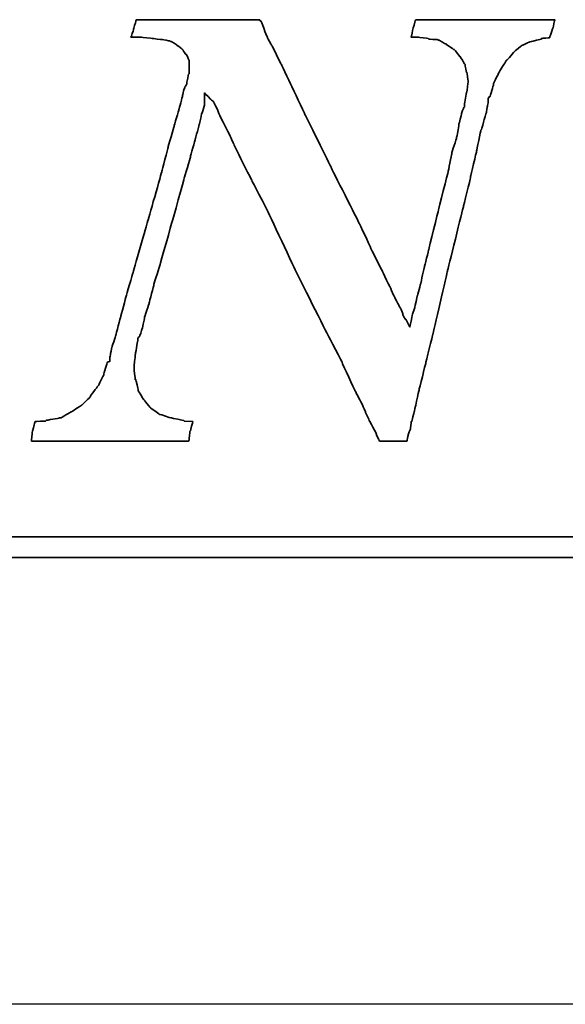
# Model space of a CAD drawing. Header units: millimetres. Extents: x -27 to 565, y 158 to 379.
# Tile 49 of 53: x 446.78 to 452.41, y 200.9 to 211.05. Entities that reach past the tile are written whole.
import ezdxf

# ---------------------------------------------------------------- set-up
doc = ezdxf.new("R2010")
doc.units = ezdxf.units.MM
doc.header["$LTSCALE"] = 0.15
for name, color, linetype in [('DIM', 4, 'CONTINUOUS'), ('layer 1', 7, 'CONTINUOUS'), ('OUT', 3, 'CONTINUOUS')]:
    doc.layers.add(name, color=color, linetype=linetype)

# ---------------------------------------------------------------- blocks, each defined once
blk = doc.blocks.new('TBI MOTION logo(完整正式版)')
at = {"layer": 'layer 1', "color": 22, "lineweight": 35}
for points, knots in [([(58.92625, -7.91875), (58.92625, -7.91875), (58.58625, -7.89375), (58.58625, -7.89375), (58.58625, -7.89375), (58.58625, -7.89375), (58.56625, -7.87125), (58.56625, -7.87125), (58.56625, -7.87125), (58.56625, -7.87125), (58.08375, -7.77375), (58.08375, -7.77375), (58.08375, -7.77375), (58.08375, -7.77375), (58.06125, -7.77375), (58.06125, -7.77375), (58.06125, -7.77375), (58.06125, -7.77375), (57.62625, -7.63125), (57.62625, -7.63125), (57.62625, -7.63125), (57.62625, -7.63125), (57.60625, -7.63125), (57.60625, -7.63125), (57.60625, -7.63125), (57.60625, -7.63125), (57.58125, -7.60625), (57.58125, -7.60625), (57.58125, -7.60625), (57.58125, -7.60625), (57.26625, -7.38875), (57.26625, -7.38875), (57.26625, -7.38875), (57.26625, -7.38875), (57.24625, -7.36875), (57.24625, -7.36875), (57.24625, -7.36875), (57.24625, -7.36875), (57.22125, -7.34375), (57.22125, -7.34375), (57.22125, -7.34375), (57.22125, -7.34375), (56.98125, -7.05375), (56.98125, -7.05375), (56.98125, -7.05375), (56.98125, -7.05375), (56.98125, -7.02875), (56.98125, -7.02875), (56.98125, -7.02875), (56.98125, -7.02875), (56.95625, -7.02875), (56.95625, -7.02875), (56.95625, -7.02875), (56.95625, -7.02875), (56.76625, -6.69625), (56.76625, -6.69625), (56.76625, -6.69625), (56.76625, -6.69625), (56.76625, -6.67125), (56.76625, -6.67125), (56.76625, -6.67125), (56.76625, -6.67125), (56.76625, -6.64875), (56.76625, -6.64875), (56.76625, -6.64875), (56.76625, -6.64875), (56.67125, -6.26375), (56.67125, -6.26375), (56.67125, -6.26375), (56.67125, -6.26375), (56.64625, -6.26375), (56.64625, -6.26375), (56.64625, -6.26375), (56.64625, -6.26375), (56.64625, -6.23875), (56.64625, -6.23875), (56.64625, -6.23875), (56.64625, -6.23875), (56.59625, -5.80875), (56.59625, -5.80875), (56.59625, -5.80875), (56.59625, -5.80875), (56.59625, -5.78375), (56.59625, -5.78375), (56.59625, -5.78375), (56.59625, -5.78375), (56.64625, -5.30375), (56.64625, -5.30375), (56.64625, -5.30375), (56.64625, -5.30375), (56.64625, -5.27875), (56.64625, -5.27875), (56.64625, -5.27875), (56.64625, -5.27875), (56.74125, -4.72875), (56.74125, -4.72875), (56.74125, -4.72875), (56.74125, -4.72875), (56.74125, -4.67875), (56.74125, -4.67875), (56.74125, -4.67875), (56.74125, -4.67875), (56.74125, -4.63375), (56.74125, -4.63375), (56.74125, -4.63375), (56.74125, -4.63375), (56.79125, -4.55875), (56.79125, -4.55875), (56.79125, -4.55875), (56.79125, -4.55875), (56.81125, -4.55875), (56.81125, -4.55875), (56.81125, -4.55875), (56.81125, -4.55875), (56.91125, -4.27375), (56.91125, -4.27375), (56.91125, -4.27375), (56.91125, -4.27375), (57.00625, -3.83874), (57.00625, -3.83874), (57.00625, -3.83874), (57.00625, -3.83874), (57.00625, -3.81374), (57.00625, -3.81374), (57.00625, -3.81374), (57.00625, -3.81374), (57.19875, -3.21374), (57.19875, -3.21374), (57.19875, -3.21374), (57.19875, -3.21374), (57.38625, -2.49625), (57.38625, -2.49625), (57.38625, -2.49625), (57.38625, -2.49625), (57.38625, -2.47374), (57.38625, -2.47374), (57.38625, -2.47374), (57.38625, -2.47374), (57.62625, -1.70375), (57.62625, -1.70375), (57.62625, -1.70375), (57.62625, -1.70375), (58.10625, 0.00125), (58.10625, 0.00125), (58.10625, 0.00125), (58.10625, 0.00125), (58.58625, 1.72625), (58.58625, 1.72625), (58.58625, 1.72625), (58.58625, 1.72625), (58.82625, 2.54125), (58.82625, 2.54125), (58.82625, 2.54125), (58.82625, 2.54125), (58.82625, 2.56374), (58.82625, 2.56374), (58.82625, 2.56374), (58.82625, 2.56374), (59.02125, 3.26125), (59.02125, 3.26125), (59.02125, 3.26125), (59.02125, 3.26125), (59.18625, 3.86125), (59.18625, 3.86125), (59.18625, 3.86125), (59.18625, 3.86125), (59.28625, 4.31875), (59.28625, 4.31875), (59.28625, 4.31875), (59.28625, 4.31875), (59.30625, 4.31875), (59.30625, 4.31875), (59.30625, 4.31875), (59.30625, 4.31875), (59.30625, 4.34125), (59.30625, 4.34125), (59.30625, 4.34125), (59.30625, 4.34125), (59.38125, 4.60625), (59.38125, 4.60625), (59.38125, 4.60625), (59.38125, 4.60625), (59.38125, 4.65125), (59.38125, 4.65125), (59.38125, 4.65125), (59.38125, 4.65125), (59.38125, 5.08625), (59.38125, 5.08625), (59.38125, 5.08625), (59.38125, 5.08625), (59.66625, 4.79624), (59.66625, 4.79624), (59.66625, 4.79624), (59.66625, 4.79624), (59.74125, 4.75124), (59.74125, 4.75124), (59.74125, 4.75124), (59.74125, 4.75124), (59.74125, 4.72624), (59.74125, 4.72624), (59.74125, 4.72624), (59.74125, 4.72624), (59.76125, 4.70124), (59.76125, 4.70124), (59.76125, 4.70124), (59.76125, 4.70124), (59.81125, 4.60625), (59.81125, 4.60625), (59.81125, 4.60625), (59.81125, 4.60625), (59.90625, 4.41125), (59.90625, 4.41125), (59.90625, 4.41125), (59.90625, 4.41125), (59.90625, 4.39125), (59.90625, 4.39125), (59.90625, 4.39125), (59.90625, 4.39125), (60.00375, 4.15124), (60.00375, 4.15124), (60.00375, 4.15124), (60.00375, 4.15124), (60.14625, 3.88374), (60.14625, 3.88374), (60.14625, 3.88374), (60.14625, 3.88374), (60.34125, 3.50124), (60.34125, 3.50124), (60.34125, 3.50124), (60.34125, 3.50124), (60.53125, 3.09125), (60.53125, 3.09125), (60.53125, 3.09125), (60.53125, 3.09125), (60.74625, 2.63625), (60.74625, 2.63625), (60.74625, 2.63625), (60.74625, 2.63625), (61.25125, 1.63124), (61.25125, 1.63124), (61.25125, 1.63124), (61.25125, 1.63124), (61.85125, 0.47625), (61.85125, 0.47625), (61.85125, 0.47625), (61.85125, 0.47625), (63.02625, -2.01874), (63.02625, -2.01874), (63.02625, -2.01874), (63.02625, -2.01874), (64.27625, -4.51374), (64.27625, -4.51374), (64.27625, -4.51374), (64.27625, -4.51374), (64.85125, -5.61375), (64.85125, -5.61375), (64.85125, -5.61375), (64.85125, -5.61375), (64.85125, -5.64125), (64.85125, -5.64125), (64.85125, -5.64125), (64.85125, -5.64125), (65.32875, -6.67125), (65.32875, -6.67125), (65.32875, -6.67125), (65.32875, -6.67125), (65.57125, -7.12875), (65.57125, -7.12875), (65.57125, -7.12875), (65.57125, -7.12875), (65.76125, -7.53625), (65.76125, -7.53625), (65.76125, -7.53625), (65.76125, -7.53625), (65.76125, -7.55625), (65.76125, -7.55625), (65.76125, -7.55625), (65.76125, -7.55625), (65.90375, -7.87125), (65.90375, -7.87125), (65.90375, -7.87125), (65.90375, -7.87125), (66.07125, -8.18125), (66.07125, -8.18125), (66.07125, -8.18125), (66.07125, -8.18125), (66.19125, -8.42375), (66.19125, -8.42375), (66.19125, -8.42375), (66.19125, -8.42375), (66.19125, -8.44375), (66.19125, -8.44375), (66.19125, -8.44375), (66.19125, -8.44375), (66.29125, -8.63875), (66.29125, -8.63875), (66.29125, -8.63875), (66.29125, -8.63875), (66.31125, -8.68625), (66.31125, -8.68625), (66.31125, -8.68625), (66.31125, -8.68625), (66.38375, -8.68625), (66.38375, -8.68625), (66.38375, -8.68625), (66.38375, -8.68625), (66.84125, -8.68625), (66.84125, -8.68625), (66.84125, -8.68625), (66.84125, -8.68625), (67.29625, -8.68625), (67.29625, -8.68625), (67.29625, -8.68625), (67.29625, -8.68625), (67.36625, -8.68625), (67.36625, -8.68625), (67.36625, -8.68625), (67.36625, -8.68625), (67.39125, -8.68625), (67.39125, -8.68625), (67.39125, -8.68625), (67.39125, -8.68625), (67.44125, -8.46875), (67.44125, -8.46875), (67.44125, -8.46875), (67.44125, -8.46875), (67.44125, -8.44375), (67.44125, -8.44375), (67.44125, -8.44375), (67.44125, -8.44375), (67.53625, -8.20375), (67.53625, -8.20375), (67.53625, -8.20375), (67.53625, -8.20375), (67.56125, -7.94375), (67.56125, -7.94375), (67.56125, -7.94375), (67.56125, -7.94375), (67.56125, -7.91875), (67.56125, -7.91875), (67.56125, -7.91875), (67.56125, -7.91875), (67.58625, -7.91875), (67.58625, -7.91875), (67.58625, -7.91875), (67.58625, -7.91875), (67.68125, -7.53625), (67.68125, -7.53625), (67.68125, -7.53625), (67.68125, -7.53625), (67.87375, -6.67125), (67.87375, -6.67125), (67.87375, -6.67125), (67.87375, -6.67125), (68.13625, -5.61375), (68.13625, -5.61375), (68.13625, -5.61375), (68.13625, -5.61375), (68.42375, -4.46374), (68.42375, -4.46374), (68.42375, -4.46374), (68.42375, -4.46374), (68.99875, -1.96874), (68.99875, -1.96874), (68.99875, -1.96874), (68.99875, -1.96874), (69.62625, 0.57625), (69.62625, 0.57625), (69.62625, 0.57625), (69.62625, 0.57625), (69.91125, 1.72625), (69.91125, 1.72625), (69.91125, 1.72625), (69.91125, 1.72625), (69.91125, 1.77625), (69.91125, 1.77625), (69.91125, 1.77625), (69.91125, 1.77625), (70.15125, 2.78124), (70.15125, 2.78124), (70.15125, 2.78124), (70.15125, 2.78124), (70.32125, 3.62125), (70.32125, 3.62125), (70.32125, 3.62125), (70.32125, 3.62125), (70.34125, 3.64625), (70.34125, 3.64625), (70.34125, 3.64625), (70.34125, 3.64625), (70.44125, 3.98125), (70.44125, 3.98125), (70.44125, 3.98125), (70.44125, 3.98125), (70.53625, 4.31875), (70.53625, 4.31875), (70.53625, 4.31875), (70.53625, 4.31875), (70.58125, 4.55875), (70.58125, 4.55875), (70.58125, 4.55875), (70.58125, 4.55875), (70.60625, 4.72624), (70.60625, 4.72624), (70.60625, 4.72624), (70.60625, 4.72624), (70.60625, 4.79624), (70.60625, 4.79624), (70.60625, 4.79624), (70.60625, 4.79624), (70.60625, 4.87125), (70.60625, 4.87125), (70.60625, 4.87125), (70.60625, 4.87125), (70.65625, 4.94125), (70.65625, 4.94125), (70.65625, 4.94125), (70.65625, 4.94125), (70.68125, 4.94125), (70.68125, 4.94125), (70.68125, 4.94125), (70.68125, 4.94125), (70.82125, 5.42125), (70.82125, 5.42125), (70.82125, 5.42125), (70.82125, 5.42125), (70.82125, 5.44625), (70.82125, 5.44625), (70.82125, 5.44625), (70.82125, 5.44625), (70.82125, 5.47125), (70.82125, 5.47125), (70.82125, 5.47125), (70.82125, 5.47125), (71.06125, 5.94625), (71.06125, 5.94625), (71.06125, 5.94625), (71.06125, 5.94625), (71.30125, 6.33124), (71.30125, 6.33124), (71.30125, 6.33124), (71.30125, 6.33124), (71.32625, 6.35625), (71.32625, 6.35625), (71.32625, 6.35625), (71.32625, 6.35625), (71.32625, 6.38124), (71.32625, 6.38124), (71.32625, 6.38124), (71.32625, 6.38124), (71.35125, 6.38124), (71.35125, 6.38124), (71.35125, 6.38124), (71.35125, 6.38124), (71.66125, 6.74125), (71.66125, 6.74125), (71.66125, 6.74125), (71.66125, 6.74125), (71.68625, 6.76625), (71.68625, 6.76625), (71.68625, 6.76625), (71.68625, 6.76625), (71.92625, 6.95624), (71.92625, 6.95624), (71.92625, 6.95624), (71.92625, 6.95624), (71.95125, 6.98125), (71.95125, 6.98125), (71.95125, 6.98125), (71.95125, 6.98125), (71.97625, 6.98125), (71.97625, 6.98125), (71.97625, 6.98125), (71.97625, 6.98125), (72.31125, 7.12624), (72.31125, 7.12624), (72.31125, 7.12624), (72.31125, 7.12624), (72.33375, 7.12624), (72.33375, 7.12624), (72.33375, 7.12624), (72.33375, 7.12624), (72.71625, 7.21875), (72.71625, 7.21875), (72.71625, 7.21875), (72.71625, 7.21875), (72.71625, 7.24624), (72.71625, 7.24624), (72.71625, 7.24624), (72.71625, 7.24624), (72.74125, 7.24624), (72.74125, 7.24624), (72.74125, 7.24624), (72.74125, 7.24624), (73.03124, 7.26624), (73.03124, 7.26624), (73.03124, 7.26624), (73.03124, 7.26624), (73.05375, 7.29125), (73.05375, 7.29125), (73.05375, 7.29125), (73.05375, 7.29125), (73.05375, 7.31625), (73.05375, 7.31625), (73.05375, 7.31625), (73.05375, 7.31625), (73.17625, 7.67625), (73.17625, 7.67625), (73.17625, 7.67625), (73.17625, 7.67625), (73.24625, 7.98625), (73.24625, 7.98625), (73.24625, 7.98625), (73.24625, 7.98625), (73.19625, 7.98625), (73.19625, 7.98625), (73.19625, 7.98625), (73.19625, 7.98625), (72.93625, 7.98625), (72.93625, 7.98625), (72.93625, 7.98625), (72.93625, 7.98625), (72.55125, 7.98625), (72.55125, 7.98625), (72.55125, 7.98625), (72.55125, 7.98625), (72.09625, 7.98625), (72.09625, 7.98625), (72.09625, 7.98625), (72.09625, 7.98625), (71.64125, 7.98625), (71.64125, 7.98625), (71.64125, 7.98625), (71.64125, 7.98625), (70.53625, 7.98625), (70.53625, 7.98625), (70.53625, 7.98625), (70.53625, 7.98625), (69.47875, 7.98625), (69.47875, 7.98625), (69.47875, 7.98625), (69.47875, 7.98625), (68.95125, 7.98625), (68.95125, 7.98625), (68.95125, 7.98625), (68.95125, 7.98625), (68.52125, 7.98625), (68.52125, 7.98625), (68.52125, 7.98625), (68.52125, 7.98625), (68.13625, 7.98625), (68.13625, 7.98625), (68.13625, 7.98625), (68.13625, 7.98625), (67.87375, 7.98625), (67.87375, 7.98625), (67.87375, 7.98625), (67.87375, 7.98625), (67.75125, 7.98625), (67.75125, 7.98625), (67.75125, 7.98625), (67.75125, 7.98625), (67.72625, 7.94125), (67.72625, 7.94125), (67.72625, 7.94125), (67.72625, 7.94125), (67.63125, 7.60625), (67.63125, 7.60625), (67.63125, 7.60625), (67.63125, 7.60625), (67.56125, 7.29125), (67.56125, 7.29125), (67.56125, 7.29125), (67.56125, 7.29125), (67.72625, 7.29125), (67.72625, 7.29125), (67.72625, 7.29125), (67.72625, 7.29125), (67.82625, 7.29125), (67.82625, 7.29125), (67.82625, 7.29125), (67.82625, 7.29125), (67.84625, 7.29125), (67.84625, 7.29125), (67.84625, 7.29125), (67.84625, 7.29125), (68.23125, 7.24624), (68.23125, 7.24624), (68.23125, 7.24624), (68.23125, 7.24624), (68.25875, 7.21875), (68.25875, 7.21875), (68.25875, 7.21875), (68.25875, 7.21875), (68.59125, 7.19624), (68.59125, 7.19624), (68.59125, 7.19624), (68.59125, 7.19624), (68.64125, 7.17125), (68.64125, 7.17125), (68.64125, 7.17125), (68.64125, 7.17125), (68.66625, 7.17125), (68.66625, 7.17125), (68.66625, 7.17125), (68.66625, 7.17125), (68.92625, 7.02624), (68.92625, 7.02624), (68.92625, 7.02624), (68.92625, 7.02624), (68.95125, 7.02624), (68.95125, 7.02624), (68.95125, 7.02624), (68.95125, 7.02624), (68.95125, 7.00624), (68.95125, 7.00624), (68.95125, 7.00624), (68.95125, 7.00624), (69.23875, 6.81125), (69.23875, 6.81125), (69.23875, 6.81125), (69.23875, 6.81125), (69.26625, 6.81125), (69.26625, 6.81125), (69.26625, 6.81125), (69.26625, 6.81125), (69.28625, 6.78625), (69.28625, 6.78625), (69.28625, 6.78625), (69.28625, 6.78625), (69.47875, 6.54875), (69.47875, 6.54875), (69.47875, 6.54875), (69.47875, 6.54875), (69.47875, 6.52375), (69.47875, 6.52375), (69.47875, 6.52375), (69.47875, 6.52375), (69.50625, 6.52375), (69.50625, 6.52375), (69.50625, 6.52375), (69.50625, 6.52375), (69.67125, 6.23625), (69.67125, 6.23625), (69.67125, 6.23625), (69.67125, 6.23625), (69.69375, 6.21125), (69.69375, 6.21125), (69.69375, 6.21125), (69.69375, 6.21125), (69.69375, 6.18625), (69.69375, 6.18625), (69.69375, 6.18625), (69.69375, 6.18625), (69.74625, 5.89875), (69.74625, 5.89875), (69.74625, 5.89875), (69.74625, 5.89875), (69.76625, 5.89875), (69.76625, 5.89875), (69.76625, 5.89875), (69.76625, 5.89875), (69.81375, 5.56625), (69.81375, 5.56625), (69.81375, 5.56625), (69.81375, 5.56625), (69.81375, 5.54125), (69.81375, 5.54125), (69.81375, 5.54125), (69.81375, 5.54125), (69.81375, 5.51625), (69.81375, 5.51625), (69.81375, 5.51625), (69.81375, 5.51625), (69.76625, 5.13125), (69.76625, 5.13125), (69.76625, 5.13125), (69.76625, 5.13125), (69.74625, 5.10874), (69.74625, 5.10874), (69.74625, 5.10874), (69.74625, 5.10874), (69.67125, 4.65125), (69.67125, 4.65125), (69.67125, 4.65125), (69.67125, 4.65125), (69.67125, 4.55875), (69.67125, 4.55875), (69.67125, 4.55875), (69.67125, 4.55875), (69.67125, 4.53125), (69.67125, 4.53125), (69.67125, 4.53125), (69.67125, 4.53125), (69.64625, 4.50874), (69.64625, 4.50874), (69.64625, 4.50874), (69.64625, 4.50874), (69.55125, 4.27125), (69.55125, 4.27125), (69.55125, 4.27125), (69.55125, 4.27125), (69.55125, 4.24625), (69.55125, 4.24625), (69.55125, 4.24625), (69.55125, 4.24625), (69.45375, 3.86125), (69.45375, 3.86125), (69.45375, 3.86125), (69.45375, 3.86125), (69.38625, 3.40624), (69.38625, 3.40624), (69.38625, 3.40624), (69.38625, 3.40624), (69.35875, 3.33125), (69.35875, 3.33125), (69.35875, 3.33125), (69.35875, 3.33125), (69.35875, 3.30875), (69.35875, 3.30875), (69.35875, 3.30875), (69.35875, 3.30875), (69.16625, 2.71125), (69.16625, 2.71125), (69.16625, 2.71125), (69.16625, 2.71125), (69.16625, 2.66375), (69.16625, 2.66375), (69.16625, 2.66375), (69.16625, 2.66375), (69.02625, 1.96374), (69.02625, 1.96374), (69.02625, 1.96374), (69.02625, 1.96374), (68.64125, 0.45624), (68.64125, 0.45624), (68.64125, 0.45624), (68.64125, 0.45624), (68.25875, -1.10625), (68.25875, -1.10625), (68.25875, -1.10625), (68.25875, -1.10625), (68.08625, -1.80125), (68.08625, -1.80125), (68.08625, -1.80125), (68.08625, -1.80125), (67.94625, -2.42625), (67.94625, -2.42625), (67.94625, -2.42625), (67.94625, -2.42625), (67.80125, -2.95375), (67.80125, -2.95375), (67.80125, -2.95375), (67.80125, -2.95375), (67.70625, -3.38375), (67.70625, -3.38375), (67.70625, -3.38375), (67.70625, -3.38375), (67.70625, -3.40875), (67.70625, -3.40875), (67.70625, -3.40875), (67.70625, -3.40875), (67.63125, -3.62375), (67.63125, -3.62375), (67.63125, -3.62375), (67.63125, -3.62375), (67.60625, -3.72125), (67.60625, -3.72125), (67.60625, -3.72125), (67.60625, -3.72125), (67.51125, -4.17375), (67.51125, -4.17375), (67.51125, -4.17375), (67.51125, -4.17375), (67.34625, -3.86374), (67.34625, -3.86374), (67.34625, -3.86374), (67.34625, -3.86374), (67.32125, -3.86374), (67.32125, -3.86374), (67.32125, -3.86374), (67.32125, -3.86374), (67.27125, -3.76874), (67.27125, -3.76874), (67.27125, -3.76874), (67.27125, -3.76874), (67.22625, -3.67374), (67.22625, -3.67374), (67.22625, -3.67374), (67.22625, -3.67374), (67.22625, -3.64875), (67.22625, -3.64875), (67.22625, -3.64875), (67.22625, -3.64875), (67.15125, -3.45375), (67.15125, -3.45375), (67.15125, -3.45375), (67.15125, -3.45375), (67.05625, -3.28875), (67.05625, -3.28875), (67.05625, -3.28875), (67.05625, -3.28875), (66.91125, -3.00125), (66.91125, -3.00125), (66.91125, -3.00125), (66.91125, -3.00125), (66.77125, -2.71375), (66.77125, -2.71375), (66.77125, -2.71375), (66.77125, -2.71375), (66.77125, -2.68875), (66.77125, -2.68875), (66.77125, -2.68875), (66.77125, -2.68875), (66.41125, -1.94374), (66.41125, -1.94374), (66.41125, -1.94374), (66.41125, -1.94374), (65.95125, -1.03375), (65.95125, -1.03375), (65.95125, -1.03375), (65.95125, -1.03375), (65.95125, -1.00875), (65.95125, -1.00875), (65.95125, -1.00875), (65.95125, -1.00875), (65.49625, -0.04874), (65.49625, -0.04874), (65.49625, -0.04874), (65.49625, -0.04874), (64.39375, 2.13624), (64.39375, 2.13624), (64.39375, 2.13624), (64.39375, 2.13624), (64.39375, 2.15624), (64.39375, 2.15624), (64.39375, 2.15624), (64.39375, 2.15624), (63.33625, 4.29125), (63.33625, 4.29125), (63.33625, 4.29125), (63.33625, 4.29125), (62.85625, 5.30125), (62.85625, 5.30125), (62.85625, 5.30125), (62.85625, 5.30125), (62.42625, 6.21125), (62.42625, 6.21125), (62.42625, 6.21125), (62.42625, 6.21125), (62.04125, 6.98125), (62.04125, 6.98125), (62.04125, 6.98125), (62.04125, 6.98125), (61.87375, 7.26624), (61.87375, 7.26624), (61.87375, 7.26624), (61.87375, 7.26624), (61.87375, 7.29125), (61.87375, 7.29125), (61.87375, 7.29125), (61.87375, 7.29125), (61.75625, 7.55625), (61.75625, 7.55625), (61.75625, 7.55625), (61.75625, 7.55625), (61.75625, 7.58124), (61.75625, 7.58124), (61.75625, 7.58124), (61.75625, 7.58124), (61.68375, 7.79375), (61.68375, 7.79375), (61.68375, 7.79375), (61.68375, 7.79375), (61.61125, 7.94125), (61.61125, 7.94125), (61.61125, 7.94125), (61.61125, 7.94125), (61.58625, 7.94125), (61.58625, 7.94125), (61.58625, 7.94125), (61.58625, 7.94125), (61.56375, 7.98625), (61.56375, 7.98625), (61.56375, 7.98625), (61.56375, 7.98625), (61.41875, 7.98625), (61.41875, 7.98625), (61.41875, 7.98625), (61.41875, 7.98625), (61.18125, 7.98625), (61.18125, 7.98625), (61.18125, 7.98625), (61.18125, 7.98625), (60.84125, 7.98625), (60.84125, 7.98625), (60.84125, 7.98625), (60.84125, 7.98625), (60.02625, 7.98625), (60.02625, 7.98625), (60.02625, 7.98625), (60.02625, 7.98625), (59.11625, 7.98625), (59.11625, 7.98625), (59.11625, 7.98625), (59.11625, 7.98625), (58.15625, 7.98625), (58.15625, 7.98625), (58.15625, 7.98625), (58.15625, 7.98625), (57.34125, 7.98625), (57.34125, 7.98625), (57.34125, 7.98625), (57.34125, 7.98625), (57.00625, 7.98625), (57.00625, 7.98625), (57.00625, 7.98625), (57.00625, 7.98625), (56.76625, 7.98625), (56.76625, 7.98625), (56.76625, 7.98625), (56.76625, 7.98625), (56.69125, 7.98625), (56.69125, 7.98625), (56.69125, 7.98625), (56.69125, 7.98625), (56.67125, 7.94125), (56.67125, 7.94125), (56.67125, 7.94125), (56.67125, 7.94125), (56.67125, 7.91625), (56.67125, 7.91625), (56.67125, 7.91625), (56.67125, 7.91625), (56.57125, 7.60625), (56.57125, 7.60625), (56.57125, 7.60625), (56.57125, 7.60625), (56.57125, 7.58124), (56.57125, 7.58124), (56.57125, 7.58124), (56.57125, 7.58124), (56.47625, 7.29125), (56.47625, 7.29125), (56.47625, 7.29125), (56.47625, 7.29125), (56.57125, 7.29125), (56.57125, 7.29125), (56.57125, 7.29125), (56.57125, 7.29125), (56.76625, 7.29125), (56.76625, 7.29125), (56.76625, 7.29125), (56.76625, 7.29125), (56.86125, 7.29125), (56.86125, 7.29125), (56.86125, 7.29125), (56.86125, 7.29125), (56.88625, 7.29125), (56.88625, 7.29125), (56.88625, 7.29125), (56.88625, 7.29125), (57.31625, 7.24624), (57.31625, 7.24624), (57.31625, 7.24624), (57.31625, 7.24624), (57.70125, 7.19624), (57.70125, 7.19624), (57.70125, 7.19624), (57.70125, 7.19624), (57.72625, 7.19624), (57.72625, 7.19624), (57.72625, 7.19624), (57.72625, 7.19624), (58.01125, 7.14624), (58.01125, 7.14624), (58.01125, 7.14624), (58.01125, 7.14624), (58.03625, 7.12624), (58.03625, 7.12624), (58.03625, 7.12624), (58.03625, 7.12624), (58.06125, 7.12624), (58.06125, 7.12624), (58.06125, 7.12624), (58.06125, 7.12624), (58.30125, 6.98125), (58.30125, 6.98125), (58.30125, 6.98125), (58.30125, 6.98125), (58.30125, 6.95624), (58.30125, 6.95624), (58.30125, 6.95624), (58.30125, 6.95624), (58.32375, 6.95624), (58.32375, 6.95624), (58.32375, 6.95624), (58.32375, 6.95624), (58.51625, 6.81125), (58.51625, 6.81125), (58.51625, 6.81125), (58.51625, 6.81125), (58.54125, 6.78625), (58.54125, 6.78625), (58.54125, 6.78625), (58.54125, 6.78625), (58.54125, 6.76625), (58.54125, 6.76625), (58.54125, 6.76625), (58.54125, 6.76625), (58.63625, 6.62124), (58.63625, 6.62124), (58.63625, 6.62124), (58.63625, 6.62124), (58.65875, 6.62124), (58.65875, 6.62124), (58.65875, 6.62124), (58.65875, 6.62124), (58.75625, 6.42625), (58.75625, 6.42625), (58.75625, 6.42625), (58.75625, 6.42625), (58.77875, 6.38124), (58.77875, 6.38124), (58.77875, 6.38124), (58.77875, 6.38124), (58.77875, 6.33124), (58.77875, 6.33124), (58.77875, 6.33124), (58.77875, 6.33124), (58.77875, 6.09125), (58.77875, 6.09125), (58.77875, 6.09125), (58.77875, 6.09125), (58.77875, 5.85125), (58.77875, 5.85125), (58.77875, 5.85125), (58.77875, 5.85125), (58.75625, 5.82625), (58.75625, 5.82625), (58.75625, 5.82625), (58.75625, 5.82625), (58.68625, 5.51625), (58.68625, 5.51625), (58.68625, 5.51625), (58.68625, 5.51625), (58.68625, 5.47125), (58.68625, 5.47125), (58.68625, 5.47125), (58.68625, 5.47125), (58.68625, 5.44625), (58.68625, 5.44625), (58.68625, 5.44625), (58.68625, 5.44625), (58.65875, 5.39625), (58.65875, 5.39625), (58.65875, 5.39625), (58.65875, 5.39625), (58.61125, 5.32624), (58.61125, 5.32624), (58.61125, 5.32624), (58.61125, 5.32624), (58.56625, 5.20375), (58.56625, 5.20375), (58.56625, 5.20375), (58.56625, 5.20375), (58.51625, 4.99125), (58.51625, 4.99125), (58.51625, 4.99125), (58.51625, 4.99125), (58.51625, 4.96625), (58.51625, 4.96625), (58.51625, 4.96625), (58.51625, 4.96625), (58.37125, 4.43625), (58.37125, 4.43625), (58.37125, 4.43625), (58.37125, 4.43625), (58.18125, 3.76625), (58.18125, 3.76625), (58.18125, 3.76625), (58.18125, 3.76625), (57.94125, 2.92624), (57.94125, 2.92624), (57.94125, 2.92624), (57.94125, 2.92624), (57.70125, 1.98874), (57.70125, 1.98874), (57.70125, 1.98874), (57.70125, 1.98874), (57.12625, -0.02374), (57.12625, -0.02374), (57.12625, -0.02374), (57.12625, -0.02374), (56.55125, -2.03875), (56.55125, -2.03875), (56.55125, -2.03875), (56.55125, -2.03875), (56.28625, -2.95375), (56.28625, -2.95375), (56.28625, -2.95375), (56.28625, -2.95375), (56.07125, -3.76874), (56.07125, -3.76874), (56.07125, -3.76874), (56.07125, -3.76874), (55.87625, -4.48874), (55.87625, -4.48874), (55.87625, -4.48874), (55.87625, -4.48874), (55.87625, -4.51374), (55.87625, -4.51374), (55.87625, -4.51374), (55.87625, -4.51374), (55.71125, -5.01625), (55.71125, -5.01625), (55.71125, -5.01625), (55.71125, -5.01625), (55.66125, -5.25375), (55.66125, -5.25375), (55.66125, -5.25375), (55.66125, -5.25375), (55.66125, -5.27875), (55.66125, -5.27875), (55.66125, -5.27875), (55.66125, -5.27875), (55.63625, -5.37375), (55.63625, -5.37375), (55.63625, -5.37375), (55.63625, -5.37375), (55.63625, -5.42375), (55.63625, -5.42375), (55.63625, -5.42375), (55.63625, -5.42375), (55.63625, -5.54125), (55.63625, -5.54125), (55.63625, -5.54125), (55.63625, -5.54125), (55.54125, -5.56875), (55.54125, -5.56875), (55.54125, -5.56875), (55.54125, -5.56875), (55.39625, -6.04875), (55.39625, -6.04875), (55.39625, -6.04875), (55.39625, -6.04875), (55.39625, -6.06875), (55.39625, -6.06875), (55.39625, -6.06875), (55.39625, -6.06875), (55.18125, -6.50375), (55.18125, -6.50375), (55.18125, -6.50375), (55.18125, -6.50375), (55.15625, -6.52875), (55.15625, -6.52875), (55.15625, -6.52875), (55.15625, -6.52875), (54.86875, -6.91125), (54.86875, -6.91125), (54.86875, -6.91125), (54.86875, -6.91125), (54.86875, -6.93375), (54.86875, -6.93375), (54.86875, -6.93375), (54.86875, -6.93375), (54.53125, -7.26875), (54.53125, -7.26875), (54.53125, -7.26875), (54.53125, -7.26875), (54.51125, -7.26875), (54.51125, -7.26875), (54.51125, -7.26875), (54.51125, -7.26875), (54.48625, -7.29625), (54.48625, -7.29625), (54.48625, -7.29625), (54.48625, -7.29625), (54.10375, -7.53625), (54.10375, -7.53625), (54.10375, -7.53625), (54.10375, -7.53625), (53.69625, -7.77375), (53.69625, -7.77375), (53.69625, -7.77375), (53.69625, -7.77375), (53.67125, -7.77375), (53.67125, -7.77375), (53.67125, -7.77375), (53.67125, -7.77375), (53.64625, -7.77375), (53.64625, -7.77375), (53.64625, -7.77375), (53.64625, -7.77375), (53.11625, -7.87125), (53.11625, -7.87125), (53.11625, -7.87125), (53.11625, -7.87125), (53.09625, -7.89375), (53.09625, -7.89375), (53.09625, -7.89375), (53.09625, -7.89375), (52.68625, -7.91875), (52.68625, -7.91875), (52.68625, -7.91875), (52.68625, -7.91875), (52.66125, -7.99125), (52.66125, -7.99125), (52.66125, -7.99125), (52.66125, -7.99125), (52.56625, -8.34875), (52.56625, -8.34875), (52.56625, -8.34875), (52.56625, -8.34875), (52.54125, -8.68625), (52.54125, -8.68625), (52.54125, -8.68625), (52.54125, -8.68625), (52.58875, -8.68625), (52.58875, -8.68625), (52.58875, -8.68625), (52.58875, -8.68625), (52.87625, -8.68625), (52.87625, -8.68625), (52.87625, -8.68625), (52.87625, -8.68625), (53.33625, -8.68625), (53.33625, -8.68625), (53.33625, -8.68625), (53.33625, -8.68625), (53.79125, -8.68625), (53.79125, -8.68625), (53.79125, -8.68625), (53.79125, -8.68625), (54.36625, -8.68625), (54.36625, -8.68625), (54.36625, -8.68625), (54.36625, -8.68625), (55.59125, -8.68625), (55.59125, -8.68625), (55.59125, -8.68625), (55.59125, -8.68625), (56.76625, -8.68625), (56.76625, -8.68625), (56.76625, -8.68625), (56.76625, -8.68625), (57.34125, -8.68625), (57.34125, -8.68625), (57.34125, -8.68625), (57.34125, -8.68625), (57.82125, -8.68625), (57.82125, -8.68625), (57.82125, -8.68625), (57.82125, -8.68625), (58.25125, -8.68625), (58.25125, -8.68625), (58.25125, -8.68625), (58.25125, -8.68625), (58.58625, -8.68625), (58.58625, -8.68625), (58.58625, -8.68625), (58.58625, -8.68625), (58.75625, -8.68625), (58.75625, -8.68625), (58.75625, -8.68625), (58.75625, -8.68625), (58.77875, -8.63875), (58.77875, -8.63875), (58.77875, -8.63875), (58.77875, -8.63875), (58.80625, -8.30375), (58.80625, -8.30375), (58.80625, -8.30375), (58.80625, -8.30375), (58.82625, -8.27875), (58.82625, -8.27875), (58.82625, -8.27875), (58.82625, -8.27875), (58.92625, -7.91875), (58.92625, -7.91875)], [0, 0, 0, 0, 0.003125, 0.003125, 0.003125, 0.00312501, 0.00625, 0.00625, 0.00625, 0.00625001, 0.009375, 0.009375, 0.009375, 0.00937501, 0.0125, 0.0125, 0.0125, 0.01250001, 0.015625, 0.015625, 0.015625, 0.01562501, 0.01875, 0.01875, 0.01875, 0.01875001, 0.021875, 0.021875, 0.021875, 0.02187501, 0.025, 0.025, 0.025, 0.02500001, 0.028125, 0.028125, 0.028125, 0.02812501, 0.03125, 0.03125, 0.03125, 0.03125001, 0.034375, 0.034375, 0.034375, 0.03437501, 0.0375, 0.0375, 0.0375, 0.03750001, 0.040625, 0.040625, 0.040625, 0.04062501, 0.04375, 0.04375, 0.04375, 0.04375001, 0.046875, 0.046875, 0.046875, 0.04687501, 0.05, 0.05, 0.05, 0.05000001, 0.053125, 0.053125, 0.053125, 0.05312501, 0.05625, 0.05625, 0.05625, 0.05625001, 0.059375, 0.059375, 0.059375, 0.05937501, 0.0625, 0.0625, 0.0625, 0.06250001, 0.065625, 0.065625, 0.065625, 0.06562501, 0.06875, 0.06875, 0.06875, 0.06875001, 0.071875, 0.071875, 0.071875, 0.07187501, 0.075, 0.075, 0.075, 0.07500001, 0.078125, 0.078125, 0.078125, 0.07812501, 0.08125, 0.08125, 0.08125, 0.08125001, 0.084375, 0.084375, 0.084375, 0.08437501, 0.0875, 0.0875, 0.0875, 0.08750001, 0.090625, 0.090625, 0.090625, 0.09062501, 0.09375, 0.09375, 0.09375, 0.09375001, 0.096875, 0.096875, 0.096875, 0.09687501, 0.1, 0.1, 0.1, 0.10000001, 0.103125, 0.103125, 0.103125, 0.10312501, 0.10625, 0.10625, 0.10625, 0.10625001, 0.109375, 0.109375, 0.109375, 0.10937501, 0.1125, 0.1125, 0.1125, 0.11250001, 0.115625, 0.115625, 0.115625, 0.11562501, 0.11875, 0.11875, 0.11875, 0.11875001, 0.121875, 0.121875, 0.121875, 0.12187501, 0.125, 0.125, 0.125, 0.12500001, 0.128125, 0.128125, 0.128125, 0.12812501, 0.13125, 0.13125, 0.13125, 0.13125001, 0.134375, 0.134375, 0.134375, 0.13437501, 0.1375, 0.1375, 0.1375, 0.13750001, 0.140625, 0.140625, 0.140625, 0.14062501, 0.14375, 0.14375, 0.14375, 0.14375001, 0.146875, 0.146875, 0.146875, 0.14687501, 0.15, 0.15, 0.15, 0.15000001, 0.153125, 0.153125, 0.153125, 0.15312501, 0.15625, 0.15625, 0.15625, 0.15625001, 0.159375, 0.159375, 0.159375, 0.15937501, 0.1625, 0.1625, 0.1625, 0.16250001, 0.165625, 0.165625, 0.165625, 0.16562501, 0.16875, 0.16875, 0.16875, 0.16875001, 0.171875, 0.171875, 0.171875, 0.17187501, 0.175, 0.175, 0.175, 0.17500001, 0.178125, 0.178125, 0.178125, 0.17812501, 0.18125, 0.18125, 0.18125, 0.18125001, 0.184375, 0.184375, 0.184375, 0.18437501, 0.1875, 0.1875, 0.1875, 0.18750001, 0.190625, 0.190625, 0.190625, 0.19062501, 0.19375, 0.19375, 0.19375, 0.19375001, 0.196875, 0.196875, 0.196875, 0.19687501, 0.2, 0.2, 0.2, 0.20000001, 0.203125, 0.203125, 0.203125, 0.20312501, 0.20625, 0.20625, 0.20625, 0.20625001, 0.209375, 0.209375, 0.209375, 0.20937501, 0.2125, 0.2125, 0.2125, 0.21250001, 0.215625, 0.215625, 0.215625, 0.21562501, 0.21875, 0.21875, 0.21875, 0.21875001, 0.221875, 0.221875, 0.221875, 0.22187501, 0.225, 0.225, 0.225, 0.22500001, 0.228125, 0.228125, 0.228125, 0.22812501, 0.23125, 0.23125, 0.23125, 0.23125001, 0.234375, 0.234375, 0.234375, 0.23437501, 0.2375, 0.2375, 0.2375, 0.23750001, 0.240625, 0.240625, 0.240625, 0.24062501, 0.24375, 0.24375, 0.24375, 0.24375001, 0.246875, 0.246875, 0.246875, 0.24687501, 0.25, 0.25, 0.25, 0.25000001, 0.253125, 0.253125, 0.253125, 0.25312501, 0.25625, 0.25625, 0.25625, 0.25625001, 0.259375, 0.259375, 0.259375, 0.25937501, 0.2625, 0.2625, 0.2625, 0.26250001, 0.265625, 0.265625, 0.265625, 0.26562501, 0.26875, 0.26875, 0.26875, 0.26875001, 0.271875, 0.271875, 0.271875, 0.27187501, 0.275, 0.275, 0.275, 0.27500001, 0.278125, 0.278125, 0.278125, 0.27812501, 0.28125, 0.28125, 0.28125, 0.28125001, 0.284375, 0.284375, 0.284375, 0.28437501, 0.2875, 0.2875, 0.2875, 0.28750001, 0.290625, 0.290625, 0.290625, 0.29062501, 0.29375, 0.29375, 0.29375, 0.29375001, 0.296875, 0.296875, 0.296875, 0.29687501, 0.3, 0.3, 0.3, 0.30000001, 0.303125, 0.303125, 0.303125, 0.30312501, 0.30625, 0.30625, 0.30625, 0.30625001, 0.309375, 0.309375, 0.309375, 0.30937501, 0.3125, 0.3125, 0.3125, 0.31250001, 0.315625, 0.315625, 0.315625, 0.31562501, 0.31875, 0.31875, 0.31875, 0.31875001, 0.321875, 0.321875, 0.321875, 0.32187501, 0.325, 0.325, 0.325, 0.32500001, 0.328125, 0.328125, 0.328125, 0.32812501, 0.33125, 0.33125, 0.33125, 0.33125001, 0.334375, 0.334375, 0.334375, 0.33437501, 0.3375, 0.3375, 0.3375, 0.33750001, 0.340625, 0.340625, 0.340625, 0.34062501, 0.34375, 0.34375, 0.34375, 0.34375001, 0.346875, 0.346875, 0.346875, 0.34687501, 0.35, 0.35, 0.35, 0.35000001, 0.353125, 0.353125, 0.353125, 0.35312501, 0.35625, 0.35625, 0.35625, 0.35625001, 0.359375, 0.359375, 0.359375, 0.35937501, 0.3625, 0.3625, 0.3625, 0.36250001, 0.365625, 0.365625, 0.365625, 0.36562501, 0.36875, 0.36875, 0.36875, 0.36875001, 0.371875, 0.371875, 0.371875, 0.37187501, 0.375, 0.375, 0.375, 0.37500001, 0.378125, 0.378125, 0.378125, 0.37812501, 0.38125, 0.38125, 0.38125, 0.38125001, 0.384375, 0.384375, 0.384375, 0.38437501, 0.3875, 0.3875, 0.3875, 0.38750001, 0.390625, 0.390625, 0.390625, 0.39062501, 0.39375, 0.39375, 0.39375, 0.39375001, 0.396875, 0.396875, 0.396875, 0.39687501, 0.4, 0.4, 0.4, 0.40000001, 0.403125, 0.403125, 0.403125, 0.40312501, 0.40625, 0.40625, 0.40625, 0.40625001, 0.409375, 0.409375, 0.409375, 0.40937501, 0.4125, 0.4125, 0.4125, 0.41250001, 0.415625, 0.415625, 0.415625, 0.41562501, 0.41875, 0.41875, 0.41875, 0.41875001, 0.421875, 0.421875, 0.421875, 0.42187501, 0.425, 0.425, 0.425, 0.42500001, 0.428125, 0.428125, 0.428125, 0.42812501, 0.43125, 0.43125, 0.43125, 0.43125001, 0.434375, 0.434375, 0.434375, 0.43437501, 0.4375, 0.4375, 0.4375, 0.43750001, 0.440625, 0.440625, 0.440625, 0.44062501, 0.44375, 0.44375, 0.44375, 0.44375001, 0.446875, 0.446875, 0.446875, 0.44687501, 0.45, 0.45, 0.45, 0.45000001, 0.453125, 0.453125, 0.453125, 0.45312501, 0.45625, 0.45625, 0.45625, 0.45625001, 0.459375, 0.459375, 0.459375, 0.45937501, 0.4625, 0.4625, 0.4625, 0.46250001, 0.465625, 0.465625, 0.465625, 0.46562501, 0.46875, 0.46875, 0.46875, 0.46875001, 0.471875, 0.471875, 0.471875, 0.47187501, 0.475, 0.475, 0.475, 0.47500001, 0.478125, 0.478125, 0.478125, 0.47812501, 0.48125, 0.48125, 0.48125, 0.48125001, 0.484375, 0.484375, 0.484375, 0.48437501, 0.4875, 0.4875, 0.4875, 0.48750001, 0.490625, 0.490625, 0.490625, 0.49062501, 0.49375, 0.49375, 0.49375, 0.49375001, 0.496875, 0.496875, 0.496875, 0.49687501, 0.5, 0.5, 0.5, 0.50000001, 0.503125, 0.503125, 0.503125, 0.50312501, 0.50625, 0.50625, 0.50625, 0.50625001, 0.509375, 0.509375, 0.509375, 0.50937501, 0.5125, 0.5125, 0.5125, 0.51250001, 0.515625, 0.515625, 0.515625, 0.51562501, 0.51875, 0.51875, 0.51875, 0.51875001, 0.521875, 0.521875, 0.521875, 0.52187501, 0.525, 0.525, 0.525, 0.52500001, 0.528125, 0.528125, 0.528125, 0.52812501, 0.53125, 0.53125, 0.53125, 0.53125001, 0.534375, 0.534375, 0.534375, 0.53437501, 0.5375, 0.5375, 0.5375, 0.53750001, 0.540625, 0.540625, 0.540625, 0.54062501, 0.54375, 0.54375, 0.54375, 0.54375001, 0.546875, 0.546875, 0.546875, 0.54687501, 0.55, 0.55, 0.55, 0.55000001, 0.553125, 0.553125, 0.553125, 0.55312501, 0.55625, 0.55625, 0.55625, 0.55625001, 0.559375, 0.559375, 0.559375, 0.55937501, 0.5625, 0.5625, 0.5625, 0.56250001, 0.565625, 0.565625, 0.565625, 0.56562501, 0.56875, 0.56875, 0.56875, 0.56875001, 0.571875, 0.571875, 0.571875, 0.57187501, 0.575, 0.575, 0.575, 0.57500001, 0.578125, 0.578125, 0.578125, 0.57812501, 0.58125, 0.58125, 0.58125, 0.58125001, 0.584375, 0.584375, 0.584375, 0.58437501, 0.5875, 0.5875, 0.5875, 0.58750001, 0.590625, 0.590625, 0.590625, 0.59062501, 0.59375, 0.59375, 0.59375, 0.59375001, 0.596875, 0.596875, 0.596875, 0.59687501, 0.6, 0.6, 0.6, 0.60000001, 0.603125, 0.603125, 0.603125, 0.60312501, 0.60625, 0.60625, 0.60625, 0.60625001, 0.609375, 0.609375, 0.609375, 0.60937501, 0.6125, 0.6125, 0.6125, 0.61250001, 0.615625, 0.615625, 0.615625, 0.61562501, 0.61875, 0.61875, 0.61875, 0.61875001, 0.621875, 0.621875, 0.621875, 0.62187501, 0.625, 0.625, 0.625, 0.62500001, 0.628125, 0.628125, 0.628125, 0.62812501, 0.63125, 0.63125, 0.63125, 0.63125001, 0.634375, 0.634375, 0.634375, 0.63437501, 0.6375, 0.6375, 0.6375, 0.63750001, 0.640625, 0.640625, 0.640625, 0.64062501, 0.64375, 0.64375, 0.64375, 0.64375001, 0.646875, 0.646875, 0.646875, 0.64687501, 0.65, 0.65, 0.65, 0.65000001, 0.653125, 0.653125, 0.653125, 0.65312501, 0.65625, 0.65625, 0.65625, 0.65625001, 0.659375, 0.659375, 0.659375, 0.65937501, 0.6625, 0.6625, 0.6625, 0.66250001, 0.665625, 0.665625, 0.665625, 0.66562501, 0.66875, 0.66875, 0.66875, 0.66875001, 0.671875, 0.671875, 0.671875, 0.67187501, 0.675, 0.675, 0.675, 0.67500001, 0.678125, 0.678125, 0.678125, 0.67812501, 0.68125, 0.68125, 0.68125, 0.68125001, 0.684375, 0.684375, 0.684375, 0.68437501, 0.6875, 0.6875, 0.6875, 0.68750001, 0.690625, 0.690625, 0.690625, 0.69062501, 0.69375, 0.69375, 0.69375, 0.69375001, 0.696875, 0.696875, 0.696875, 0.69687501, 0.7, 0.7, 0.7, 0.70000001, 0.703125, 0.703125, 0.703125, 0.70312501, 0.70625, 0.70625, 0.70625, 0.70625001, 0.709375, 0.709375, 0.709375, 0.70937501, 0.7125, 0.7125, 0.7125, 0.71250001, 0.715625, 0.715625, 0.715625, 0.71562501, 0.71875, 0.71875, 0.71875, 0.71875001, 0.721875, 0.721875, 0.721875, 0.72187501, 0.725, 0.725, 0.725, 0.72500001, 0.728125, 0.728125, 0.728125, 0.72812501, 0.73125, 0.73125, 0.73125, 0.73125001, 0.734375, 0.734375, 0.734375, 0.73437501, 0.7375, 0.7375, 0.7375, 0.73750001, 0.740625, 0.740625, 0.740625, 0.74062501, 0.74375, 0.74375, 0.74375, 0.74375001, 0.746875, 0.746875, 0.746875, 0.74687501, 0.75, 0.75, 0.75, 0.75000001, 0.753125, 0.753125, 0.753125, 0.75312501, 0.75625, 0.75625, 0.75625, 0.75625001, 0.759375, 0.759375, 0.759375, 0.75937501, 0.7625, 0.7625, 0.7625, 0.76250001, 0.765625, 0.765625, 0.765625, 0.76562501, 0.76875, 0.76875, 0.76875, 0.76875001, 0.771875, 0.771875, 0.771875, 0.77187501, 0.775, 0.775, 0.775, 0.77500001, 0.778125, 0.778125, 0.778125, 0.77812501, 0.78125, 0.78125, 0.78125, 0.78125001, 0.784375, 0.784375, 0.784375, 0.78437501, 0.7875, 0.7875, 0.7875, 0.78750001, 0.790625, 0.790625, 0.790625, 0.79062501, 0.79375, 0.79375, 0.79375, 0.79375001, 0.796875, 0.796875, 0.796875, 0.79687501, 0.8, 0.8, 0.8, 0.80000001, 0.803125, 0.803125, 0.803125, 0.80312501, 0.80625, 0.80625, 0.80625, 0.80625001, 0.809375, 0.809375, 0.809375, 0.80937501, 0.8125, 0.8125, 0.8125, 0.81250001, 0.815625, 0.815625, 0.815625, 0.81562501, 0.81875, 0.81875, 0.81875, 0.81875001, 0.821875, 0.821875, 0.821875, 0.82187501, 0.825, 0.825, 0.825, 0.82500001, 0.828125, 0.828125, 0.828125, 0.82812501, 0.83125, 0.83125, 0.83125, 0.83125001, 0.834375, 0.834375, 0.834375, 0.83437501, 0.8375, 0.8375, 0.8375, 0.83750001, 0.840625, 0.840625, 0.840625, 0.84062501, 0.84375, 0.84375, 0.84375, 0.84375001, 0.846875, 0.846875, 0.846875, 0.84687501, 0.85, 0.85, 0.85, 0.85000001, 0.853125, 0.853125, 0.853125, 0.85312501, 0.85625, 0.85625, 0.85625, 0.85625001, 0.859375, 0.859375, 0.859375, 0.85937501, 0.8625, 0.8625, 0.8625, 0.86250001, 0.865625, 0.865625, 0.865625, 0.86562501, 0.86875, 0.86875, 0.86875, 0.86875001, 0.871875, 0.871875, 0.871875, 0.87187501, 0.875, 0.875, 0.875, 0.87500001, 0.878125, 0.878125, 0.878125, 0.87812501, 0.88125, 0.88125, 0.88125, 0.88125001, 0.884375, 0.884375, 0.884375, 0.88437501, 0.8875, 0.8875, 0.8875, 0.88750001, 0.890625, 0.890625, 0.890625, 0.89062501, 0.89375, 0.89375, 0.89375, 0.89375001, 0.896875, 0.896875, 0.896875, 0.89687501, 0.9, 0.9, 0.9, 0.90000001, 0.903125, 0.903125, 0.903125, 0.90312501, 0.90625, 0.90625, 0.90625, 0.90625001, 0.909375, 0.909375, 0.909375, 0.90937501, 0.9125, 0.9125, 0.9125, 0.91250001, 0.915625, 0.915625, 0.915625, 0.91562501, 0.91875, 0.91875, 0.91875, 0.91875001, 0.921875, 0.921875, 0.921875, 0.92187501, 0.925, 0.925, 0.925, 0.92500001, 0.928125, 0.928125, 0.928125, 0.92812501, 0.93125, 0.93125, 0.93125, 0.93125001, 0.934375, 0.934375, 0.934375, 0.93437501, 0.9375, 0.9375, 0.9375, 0.93750001, 0.940625, 0.940625, 0.940625, 0.94062501, 0.94375, 0.94375, 0.94375, 0.94375001, 0.946875, 0.946875, 0.946875, 0.94687501, 0.95, 0.95, 0.95, 0.95000001, 0.953125, 0.953125, 0.953125, 0.95312501, 0.95625, 0.95625, 0.95625, 0.95625001, 0.959375, 0.959375, 0.959375, 0.95937501, 0.9625, 0.9625, 0.9625, 0.96250001, 0.965625, 0.965625, 0.965625, 0.96562501, 0.96875, 0.96875, 0.96875, 0.96875001, 0.971875, 0.971875, 0.971875, 0.97187501, 0.975, 0.975, 0.975, 0.97500001, 0.978125, 0.978125, 0.978125, 0.97812501, 0.98125, 0.98125, 0.98125, 0.98125001, 0.984375, 0.984375, 0.984375, 0.98437501, 0.9875, 0.9875, 0.9875, 0.98750001, 0.990625, 0.990625, 0.990625, 0.99062501, 0.99375, 0.99375, 0.99375, 0.99375001, 0.996875, 0.996875, 0.996875, 0.99687501, 1, 1, 1, 1]), ([(75.90875, -9.47875), (75.90875, -9.47875), (75.90875, -12.28625), (75.90875, -12.28625), (75.90875, -12.28625), (75.90875, -12.28625), (75.90875, -12.47875), (75.90875, -12.47875), (75.90875, -12.47875), (75.90875, -12.47875), (75.71625, -12.47875), (75.71625, -12.47875), (75.71625, -12.47875), (75.71625, -12.47875), (-88.32875, -12.47875), (-88.32875, -12.47875), (-88.32875, -12.47875), (-88.32875, -12.47875), (-88.32875, -13.29375), (-88.32875, -13.29375), (-88.32875, -13.29375), (-88.32875, -13.29375), (82.89125, -13.29375), (82.89125, -13.29375), (82.89125, -13.29375), (82.89125, -13.29375), (75.90875, -9.47875), (75.90875, -9.47875)], [0, 0, 0, 0, 0.14285714, 0.14285714, 0.14285714, 0.14285715, 0.28571429, 0.28571429, 0.28571429, 0.2857143, 0.42857143, 0.42857143, 0.42857143, 0.42857144, 0.57142857, 0.57142857, 0.57142857, 0.57142858, 0.71428571, 0.71428571, 0.71428571, 0.71428572, 0.85714286, 0.85714286, 0.85714286, 0.85714287, 1, 1, 1, 1])]:
    blk.add_open_spline(points, degree=3, knots=knots, dxfattribs=at)
blk.add_open_spline([(54.86875, -6.91125), (54.86875, -6.91125), (54.86875, -6.93375), (54.86875, -6.93375)], degree=3, dxfattribs=at)

msp = doc.modelspace()

# ---------------------------------------------------------------- linework, layer by layer
at = {"layer": 'OUT', "color": 0}
msp.add_line((468.406, 200.898), (385.856, 200.898), dxfattribs=at)

# ---------------------------------------------------------------- block references
at = {"layer": 'DIM', "color": 0, "xscale": 0.2606204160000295, "yscale": 0.2606204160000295, "zscale": 0.2606204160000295}
msp.add_blockref('TBI MOTION logo(完整正式版)', (433.21, 208.971), dxfattribs=at)

doc.saveas('drawing.dxf')
